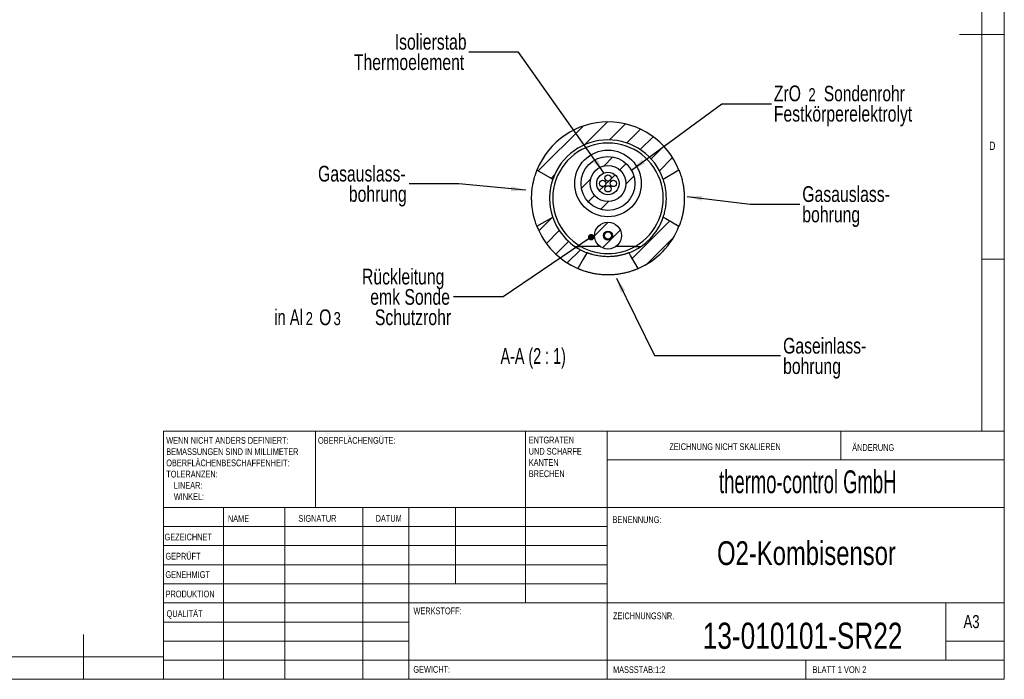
# Model space of a CAD drawing. Header units: millimetres. Extents: x 5 to 415, y 5 to 292.
# Tile 2 of 3: x 196 to 415, y 5 to 152. Entities that reach past the tile are written whole.
import ezdxf

# ---------------------------------------------------------------- set-up
doc = ezdxf.new("R2010")
doc.units = ezdxf.units.MM
doc.styles.add('SLDTEXTSTYLE0', font='TXT', dxfattribs={"width": 0.75})
doc.styles.add('SLDTEXTSTYLE1', font='TXT', dxfattribs={"width": 0.605})
doc.styles.add('SLDTEXTSTYLE2', font='TXT', dxfattribs={"width": 0.692308})
doc.styles.add('SLDTEXTSTYLE3', font='TXT', dxfattribs={"width": 0.681818})
doc.styles.add('SLDTEXTSTYLE4', font='TXT', dxfattribs={"width": 0.7})
doc.dimstyles.new('SLDDIMSTYLE0', dxfattribs={"dimtxt": 0.18, "dimasz": 3.302, "dimexe": 0, "dimexo": 0.0625, "dimgap": 0, "dimtad": 0, "dimtih": 1, "dimtoh": 1, "dimdec": 0, "dimrnd": 1e-09, "dimzin": 0, "dimdsep": 46, "dimtxsty": 'Standard', "dimsah": 1, "dimcen": 0.09, "dimadec": 0, "dimazin": 0, "dimtfac": 3.302, "dimtdec": 0, "dimtofl": 0, "dimtmove": 0, "dimatfit": 3, "dimfxl": 0, "dimfrac": 2, "dimtolj": 1, "dimtzin": 0, "dimarcsym": 0})
doc.dimstyles.new('SLDDIMSTYLE3', dxfattribs={"dimtxt": 0.18, "dimasz": 1.44, "dimexe": 0, "dimexo": 0.0625, "dimgap": 0, "dimtad": 0, "dimtih": 1, "dimtoh": 1, "dimdec": 0, "dimrnd": 1e-09, "dimzin": 0, "dimdsep": 46, "dimtxsty": 'Standard', "dimblk1": 'DOT', "dimblk2": 'DOT', "dimsah": 1, "dimcen": 0.09, "dimadec": 0, "dimazin": 0, "dimtfac": 1.44, "dimtdec": 0, "dimtofl": 0, "dimtmove": 0, "dimatfit": 3, "dimldrblk": 'DOT', "dimfxl": 0, "dimfrac": 2, "dimtolj": 1, "dimtzin": 0, "dimarcsym": 0})

# ---------------------------------------------------------------- blocks, each defined once
blk = doc.blocks.new('SW_NOTE_0')
at = {"color": 0, "linetype": 'Continuous', "lineweight": 0, "char_height": 1.5, "attachment_point": 1, "style": 'SLDTEXTSTYLE0'}
for s, insert in [('ENTGRATEN', (0, 1.93)), ('UND SCHARFE', (0, -0.57)), ('KANTEN', (0, -3.07)), ('BRECHEN', (0, -5.57))]:
    blk.add_mtext(s, dxfattribs=dict(at, insert=insert))
blk = doc.blocks.new('SW_NOTE_1')
at = {"color": 0, "linetype": 'Continuous', "lineweight": 0, "char_height": 1.5, "attachment_point": 1, "style": 'SLDTEXTSTYLE0'}
for s, insert in [('WENN NICHT ANDERS DEFINIERT:', (0, 1.93)), ('BEMASSUNGEN SIND IN MILLIMETER', (0, -0.57)), ('OBERFLÄCHENBESCHAFFENHEIT:', (0, -3.07)), ('TOLERANZEN:', (0, -5.57)), ('LINEAR:', (1.69, -8.07)), ('WINKEL:', (1.69, -10.57))]:
    blk.add_mtext(s, dxfattribs=dict(at, insert=insert))
blk = doc.blocks.new('SW_NOTE_7')
at = {"color": 0, "linetype": 'Continuous', "lineweight": 0, "char_height": 3.5, "attachment_point": 3, "style": 'SLDTEXTSTYLE0'}
for s, insert in [('Isolierstab', (-0.48, 4.05)), ('Thermoelement', (-1, -0.48))]:
    blk.add_mtext(s, dxfattribs=dict(at, insert=insert))
blk = doc.blocks.new('SW_NOTE_8')
at = {"color": 0, "linetype": 'Continuous', "lineweight": 0, "char_height": 3.5, "attachment_point": 3, "style": 'SLDTEXTSTYLE0'}
for s, insert in [('Gasauslass-', (-0.78, 4.02)), ('bohrung', (-0.55, -0.5))]:
    blk.add_mtext(s, dxfattribs=dict(at, insert=insert))
blk = doc.blocks.new('SW_NOTE_9')
at = {"color": 0, "linetype": 'Continuous', "lineweight": 0, "attachment_point": 3}
for s, insert, char_height, style in [('Rückleitung', (-2.02, 6.23), 3.5, 'SLDTEXTSTYLE0'), ('emk Sonde', (-0.77, 1.71), 3.5, 'SLDTEXTSTYLE0'), ('in Al', (-33.53, -2.82), 3.5, 'SLDTEXTSTYLE4'), ('2', (-31.28, -3.41), 2.91, 'SLDTEXTSTYLE0'), ('O', (-27.18, -2.82), 3.5, 'SLDTEXTSTYLE0'), ('3', (-25.08, -3.41), 2.91, 'SLDTEXTSTYLE0'), ('Schutzrohr', (-0.52, -2.82), 3.5, 'SLDTEXTSTYLE0')]:
    blk.add_mtext(s, dxfattribs=dict(at, insert=insert, char_height=char_height, style=style))
blk = doc.blocks.new('_DOT')
at = {"color": 0, "linetype": 'ByBlock', "lineweight": -2}
blk.add_line((-0.5, 0), (-1, 0), dxfattribs=at)
at = {"color": 0, "linetype": 'ByBlock', "const_width": 0.5}
blk.add_lwpolyline([(-0.25, 0, 1), (0.25, 0, 1)], format="xyb", close=True, dxfattribs=at)
blk = doc.blocks.new('SW_NOTE_10')
at = {"color": 0, "linetype": 'Continuous', "lineweight": 0, "char_height": 3.5, "attachment_point": 1, "style": 'SLDTEXTSTYLE0'}
for s, insert in [('Gaseinlass-', (0.58, 3.94)), ('bohrung', (0.58, -0.59))]:
    blk.add_mtext(s, dxfattribs=dict(at, insert=insert))
blk = doc.blocks.new('SW_NOTE_11')
at = {"color": 0, "linetype": 'Continuous', "lineweight": 0, "char_height": 3.5, "attachment_point": 1, "style": 'SLDTEXTSTYLE0'}
for s, insert in [('Gasauslass-', (0.58, 4.01)), ('bohrung', (0.58, -0.52))]:
    blk.add_mtext(s, dxfattribs=dict(at, insert=insert))
blk = doc.blocks.new('SW_NOTE_12')
at = {"color": 0, "linetype": 'Continuous', "lineweight": 0, "attachment_point": 1, "style": 'SLDTEXTSTYLE0'}
for s, insert, char_height in [('ZrO', (0.52, 4.07), 3.5), ('2', (8.22, 3.48), 2.91), ('Sondenrohr', (11.66, 4.01), 3.44), ('Festkörperelektrolyt', (0.52, -0.46), 3.5)]:
    blk.add_mtext(s, dxfattribs=dict(at, insert=insert, char_height=char_height))
blk = doc.blocks.new('SW_NOTE_14')
at = {"color": 0, "linetype": 'Continuous', "lineweight": 0, "char_height": 3.5, "attachment_point": 1, "style": 'SLDTEXTSTYLE0'}
for s, insert in [('Keramische', (0.51, 8.58)), ('Anschlussklemme', (0.51, 4.06)), ('EMK Thermoelemenet', (0.51, -0.47)), ('Typ S, DIN EN 60584-1, Klasse 1', (0.51, -4.99))]:
    blk.add_mtext(s, dxfattribs=dict(at, insert=insert))

msp = doc.modelspace()

# ---------------------------------------------------------------- hatches: boundary and pattern name
at = {"linetype": 'Continuous', "lineweight": 18}
h = msp.add_hatch(dxfattribs=at)
h.set_pattern_fill('ANSI31', angle=3e-322, style=0)
edge = h.paths.add_edge_path(flags=0)
edge.add_spline(control_points=[(339.0491, 116.2735), (340.2205, 116.9499), (341.3918, 117.6263), (342.5632, 118.3027)], knot_values=[0.01591925, 0.01591925, 0.01591925, 0.01591925, 0.01793609, 0.01793609, 0.01793609, 0.01793609], weights=[1, 1, 1, 1], degree=3, periodic=0)
edge.add_arc((326.7506, 112.0609), 17, 21.541048, 158.458952)
edge.add_spline(control_points=[(310.938, 118.3027), (311.9241, 117.7333), (312.9102, 117.1639), (313.8962, 116.5944), (314.0815, 116.4874), (314.2668, 116.3805), (314.4521, 116.2735)], knot_values=[0.00562605, 0.00562605, 0.00562605, 0.00562605, 0.00733408, 0.00733408, 0.00733408, 0.00765501, 0.00765501, 0.00765501, 0.00765501], weights=[1, 1, 1, 1, 1, 1, 1], degree=3, periodic=0)
edge.add_arc((326.7506, 112.0609), 13, 18.907761, 161.092239, ccw=False)
h = msp.add_hatch(dxfattribs=at)
h.set_pattern_fill('ANSI35', style=0)
edge = h.paths.add_edge_path(flags=0)
edge.add_arc((326.7506, 115.3609), 6, 0, 360)
edge = h.paths.add_edge_path(flags=0)
edge.add_arc((326.7506, 115.3609), 4, 0, 360)
h = msp.add_hatch(dxfattribs=at)
h.set_pattern_fill('ANSI31', style=0)
edge = h.paths.add_edge_path(flags=0)
edge.add_arc((326.7506, 115.3609), 2.5, 0, 360)
edge = h.paths.add_edge_path(flags=0)
edge.add_arc((325.5506, 115.3609), 0.7, 0, 360)
edge = h.paths.add_edge_path(flags=0)
edge.add_arc((326.7506, 114.1609), 0.7, 0, 360)
edge = h.paths.add_edge_path(flags=0)
edge.add_arc((327.9506, 115.3609), 0.7, 0, 360)
edge = h.paths.add_edge_path(flags=0)
edge.add_arc((326.7506, 116.5609), 0.7, 0, 360)
h = msp.add_hatch(dxfattribs=at)
h.set_pattern_fill('ANSI31', angle=3e-322, style=0)
edge = h.paths.add_edge_path(flags=0)
edge.add_arc((326.7506, 112.0609), 13, 198.907761, 248.849892, ccw=False)
edge.add_spline(control_points=[(314.4521, 107.8483), (313.2807, 107.1718), (312.1094, 106.4954), (310.938, 105.819)], knot_values=[0.01592033, 0.01592033, 0.01592033, 0.01592033, 0.01793715, 0.01793715, 0.01793715, 0.01793715], weights=[1, 1, 1, 1], degree=3, periodic=0)
edge.add_arc((326.7506, 112.0609), 17, 201.541048, 246.756332)
edge.add_spline(control_points=[(320.0417, 96.4407), (320.4396, 97.1299), (320.8375, 97.8191), (321.2355, 98.5084), (321.5103, 98.9844), (321.7852, 99.4605), (322.06, 99.9366)], knot_values=[0.01758577, 0.01758577, 0.01758577, 0.01758577, 0.01877955, 0.01877955, 0.01877955, 0.01960413, 0.01960413, 0.01960413, 0.01960413], weights=[1, 1, 1, 1, 1, 1, 1], degree=3, periodic=0)
h = msp.add_hatch(dxfattribs=at)
h.set_pattern_fill('ANSI31', angle=3e-322, style=0)
edge = h.paths.add_edge_path(flags=0)
edge.add_spline(control_points=[(331.4412, 99.9366), (331.5592, 99.7322), (331.6772, 99.5278), (331.7952, 99.3234), (332.3499, 98.3625), (332.9047, 97.4016), (333.4595, 96.4407)], knot_values=[0.0038498, 0.0038498, 0.0038498, 0.0038498, 0.00420381, 0.00420381, 0.00420381, 0.00586816, 0.00586816, 0.00586816, 0.00586816], weights=[1, 1, 1, 1, 1, 1, 1], degree=3, periodic=0)
edge.add_arc((326.7506, 112.0609), 17, 293.243668, 338.458952)
edge.add_spline(control_points=[(342.5632, 105.819), (341.5785, 106.3876), (340.5937, 106.9563), (339.609, 107.525), (339.4223, 107.6327), (339.2357, 107.7405), (339.0491, 107.8483)], knot_values=[0.00562495, 0.00562495, 0.00562495, 0.00562495, 0.00733068, 0.00733068, 0.00733068, 0.00765391, 0.00765391, 0.00765391, 0.00765391], weights=[1, 1, 1, 1, 1, 1, 1], degree=3, periodic=0)
edge.add_arc((326.7506, 112.0609), 13, 291.150108, 341.092239, ccw=False)
h = msp.add_hatch(dxfattribs=at)
h.set_pattern_fill('ANSI31', style=0)
edge = h.paths.add_edge_path(flags=0)
edge.add_arc((326.7506, 103.7609), 3, 0, 360)
edge = h.paths.add_edge_path(flags=0)
edge.add_arc((326.7506, 103.7609), 1, 0, 360)
h = msp.add_hatch(dxfattribs=at)
h.set_pattern_fill('ANSI31', style=0)
edge = h.paths.add_edge_path(flags=0)
edge.add_arc((326.7506, 103.7609), 0.8, 0, 360)

# ---------------------------------------------------------------- linework, layer by layer
at = {"color": 7, "linetype": 'Continuous', "lineweight": 18}
for p, q in [((415, 5), (415, 292)), ((410, 287), (410, 60.25)), ((415, 148.5), (405, 148.5)), ((410, 98.5), (415, 98.5)), ((227.8, 60.25), (415, 60.25)), ((227.8, 60.25), (227.8, 5)), ((261.6, 43.25), (261.6, 60.25)), ((308.4, 60.25), (308.4, 22)), ((326.6, 60.25), (326.6, 5)), ((378.6, 53.875), (378.6, 60.25)), ((415, 53.875), (326.6, 53.875)), ((415, 43.25), (227.8, 43.25)), ((241.1444, 43.25), (241.1444, 5)), ((254.791, 43.25), (254.791, 5)), ((272.1989, 43.25), (272.1989, 5)), ((282.4, 5), (282.4, 43.25)), ((292.8, 26.25), (292.8, 43.25)), ((326.6, 39), (227.8, 39)), ((326.6, 34.75), (227.8, 34.75)), ((326.6, 30.5), (227.8, 30.5)), ((326.6, 26.25), (227.8, 26.25)), ((282.4, 22), (227.8, 22)), ((282.4, 22), (415, 22)), ((402, 9.25), (402, 22)), ((282.4, 17.7499), (227.8, 17.7499)), ((210, 5), (210, 15)), ((282.4, 13.5), (227.8, 13.5)), ((415, 13.5), (402, 13.5)), ((10, 10), (227.8, 10)), ((227.8, 9.25), (415, 9.25)), ((370.8, 5), (370.8, 9.25)), ((5, 5), (415, 5))]:
    msp.add_line(p, q, dxfattribs=at)
at = {"color": 7, "linetype": 'Continuous', "lineweight": 25}
for p, q in [((342.5632, 118.3027), (339.0491, 116.2735)), ((310.938, 105.819), (314.4521, 107.8483)), ((324.9559, 101.3569), (320.6913, 101.3569)), ((332.8099, 101.3569), (328.5453, 101.3569)), ((332.8365, 101.3569), (334.1279, 101.3569))]:
    msp.add_line(p, q, dxfattribs=at)
at = {"color": 7, "linetype": 'Continuous', "lineweight": 25, "flags": 128}
for points in [[(314.4521, 116.2735), (313.8962, 116.5944), (310.938, 118.3027)], [(339.0491, 107.8483), (339.609, 107.525), (342.5632, 105.819)], [(322.06, 99.9366), (321.2355, 98.5084), (320.0417, 96.4407)], [(333.4595, 96.4407), (331.7952, 99.3234), (331.4412, 99.9366)]]:
    msp.add_lwpolyline(points, dxfattribs=at)
at = {"color": 7, "linetype": 'Continuous', "lineweight": 25}
for centre, radius in [((326.7506, 115.3609), 7.4162), ((326.7506, 115.3609), 6), ((326.7506, 115.3609), 4), ((326.7506, 115.3609), 2.5), ((326.7506, 116.5609), 0.7), ((325.5506, 115.3609), 0.7), ((326.7506, 114.1609), 0.7), ((327.9506, 115.3609), 0.7), ((326.7506, 103.7609), 3), ((326.7506, 103.7609), 1), ((326.7506, 103.7609), 0.8)]:
    msp.add_circle(centre, radius, dxfattribs=at)
for radius, start, end in [(17, 21.541048, 158.458952), (13, 18.907761, 161.092239), (12.3, 299.513288, 240.486712), (13, 198.907761, 248.849892), (13, 291.150108, 341.092239), (17, 201.541048, 246.756332), (17, 293.243668, 338.458952), (12.3, 240.486712, 299.513288)]:
    msp.add_arc((326.7506, 112.0609), radius, start, end, dxfattribs=at)
for points, knots in [([(310.9373, 105.8206), (310.9371, 105.8213), (310.9365, 105.8227), (310.9156, 105.8759), (310.8475, 106.0493), (310.7, 106.4517), (310.5385, 106.9359), (310.3977, 107.4094), (310.2899, 107.8059), (310.1847, 108.2347), (310.0842, 108.6972), (309.9904, 109.1995), (309.8868, 109.8678), (309.8105, 110.5633), (309.7666, 111.2625), (309.7457, 111.9289), (309.7555, 112.7346), (309.8124, 113.5818), (309.8987, 114.3338), (309.9918, 114.9329), (310.0898, 115.4503), (310.2197, 116.0468), (310.3891, 116.6953), (310.5833, 117.3267), (310.7535, 117.819), (310.8795, 118.1558), (310.9344, 118.2936), (310.9365, 118.2991), (310.9371, 118.3005)], [0, 0, 0, 0, 0.01674409, 0.03843966, 0.09616732, 0.1538986, 0.21124994, 0.24080617, 0.27036058, 0.2985864, 0.32680955, 0.35606013, 0.38530666, 0.43557539, 0.46169964, 0.48782256, 0.53179416, 0.5771176, 0.61190281, 0.64725482, 0.67450648, 0.70176088, 0.75797839, 0.81010171, 0.86348511, 0.92125923, 0.97902923, 1, 1, 1, 1]), ([(314.4514, 116.2716), (314.4513, 116.2712), (314.4509, 116.2702), (314.4339, 116.2202), (314.3969, 116.1102), (314.3418, 115.9378), (314.2931, 115.7785), (314.2376, 115.5878), (314.1791, 115.3739), (314.1202, 115.1418), (314.0622, 114.8943), (314.0043, 114.6222), (313.9486, 114.328), (313.8968, 114.0144), (313.8504, 113.6812), (313.8107, 113.3271), (313.7811, 112.9742), (313.7617, 112.63), (313.7513, 112.2965), (313.7495, 111.9564), (313.7565, 111.626), (313.7711, 111.31), (313.7921, 111.0089), (313.8197, 110.7117), (313.8533, 110.4213), (313.8922, 110.1408), (313.9355, 109.8707), (313.9825, 109.6118), (314.0333, 109.3605), (314.0868, 109.1199), (314.1421, 108.8919), (314.1966, 108.6826), (314.2502, 108.4898), (314.301, 108.3168), (314.3475, 108.1659), (314.3873, 108.0417), (314.4228, 107.9342), (314.4483, 107.8592), (314.45, 107.8542), (314.4508, 107.8519)], [0, 0, 0, 0, 0.02041532, 0.04827763, 0.10530053, 0.13352466, 0.16194113, 0.19096713, 0.22020667, 0.24632915, 0.27261646, 0.29944243, 0.32646533, 0.35309489, 0.37994282, 0.40752673, 0.43538612, 0.4590529, 0.48290838, 0.50737225, 0.53205012, 0.55400495, 0.57610918, 0.59866945, 0.62138026, 0.64403606, 0.66682942, 0.69003295, 0.71336893, 0.73834818, 0.76347715, 0.78905854, 0.81478941, 0.8422249, 0.8698382, 0.89800736, 0.92636772, 0.96653023, 1, 1, 1, 1]), ([(339.0518, 107.8562), (339.0558, 107.8677), (339.0634, 107.8894), (339.1378, 108.1133), (339.2377, 108.4378), (339.3608, 108.8871), (339.4874, 109.4347), (339.6043, 110.077), (339.6915, 110.7572), (339.7432, 111.4672), (339.7561, 112.1417), (339.7347, 112.7965), (339.6858, 113.4019), (339.6128, 113.9757), (339.5234, 114.4982), (339.4241, 114.9676), (339.3189, 115.3916), (339.2153, 115.7582), (339.1255, 116.0463), (339.0613, 116.2382), (339.0533, 116.2615), (339.0492, 116.2733)], [0, 0, 0, 0, 0.06436214, 0.1212614, 0.17979547, 0.23691262, 0.29579545, 0.35080948, 0.40780883, 0.45691923, 0.50777434, 0.55226299, 0.59804409, 0.64272173, 0.68849824, 0.73365557, 0.77973271, 0.83213926, 0.88583283, 0.94263125, 1, 1, 1, 1]), ([(342.5656, 118.2966), (342.5699, 118.2861), (342.5789, 118.2641), (342.6706, 118.0263), (342.8208, 117.6152), (342.9961, 117.0816), (343.1627, 116.5039), (343.3067, 115.9361), (343.4192, 115.4141), (343.5294, 114.816), (343.6314, 114.1317), (343.7205, 113.2145), (343.7578, 112.2589), (343.743, 111.315), (343.6776, 110.414), (343.5733, 109.564), (343.4347, 108.7691), (343.2679, 108.0153), (343.0859, 107.3381), (342.8986, 106.7364), (342.7332, 106.2622), (342.6244, 105.9754), (342.5707, 105.8375), (342.5667, 105.8277), (342.5648, 105.8231)], [0, 0, 0, 0, 0.04869221, 0.10224183, 0.16007435, 0.21790257, 0.25678033, 0.29578839, 0.3346384, 0.35281392, 0.39869222, 0.44454668, 0.49055793, 0.53656598, 0.57982326, 0.62309757, 0.66813987, 0.71320296, 0.76368105, 0.81417373, 0.87041965, 0.9266649, 0.96576319, 1, 1, 1, 1]), ([(319.3733, 101.3569), (319.3738, 101.3569), (319.3764, 101.3569), (319.4243, 101.3569), (319.5665, 101.3569), (319.783, 101.3569), (320.107, 101.3569), (320.405, 101.3569), (320.6304, 101.3569), (320.6647, 101.3569)], [0, 0, 0, 0, 0.04058908, 0.20529461, 0.37474707, 0.54122906, 0.71140197, 0.95605137, 1, 1, 1, 1]), ([(331.4412, 99.9366), (331.4407, 99.9364), (331.4387, 99.9356), (331.4136, 99.9259), (331.3467, 99.9003), (331.2441, 99.8619), (331.1072, 99.8122), (330.9378, 99.7531), (330.7332, 99.6852), (330.4963, 99.6113), (330.228, 99.5334), (329.93, 99.4543), (329.5984, 99.375), (329.2477, 99.3012), (328.8813, 99.2349), (328.5046, 99.1777), (328.1039, 99.1293), (327.5904, 99.0837), (326.9518, 99.0553), (326.2286, 99.0649), (325.538, 99.112), (324.8977, 99.1884), (324.2946, 99.2904), (323.7192, 99.4149), (323.2855, 99.5291), (322.9684, 99.6225), (322.6871, 99.7109), (322.4591, 99.789), (322.2868, 99.851), (322.1819, 99.89), (322.1065, 99.9186), (322.0663, 99.9342), (322.0619, 99.9359), (322.06, 99.9366)], [0, 0, 0, 0, 0.01021142, 0.03916142, 0.06832049, 0.09790767, 0.12633893, 0.15516896, 0.18420139, 0.21365183, 0.24224937, 0.27129323, 0.30057079, 0.33034491, 0.35713132, 0.38440362, 0.41193499, 0.44001866, 0.4868956, 0.53498234, 0.57805727, 0.62200432, 0.66676775, 0.71231349, 0.76445738, 0.79088072, 0.81763617, 0.86944081, 0.89565798, 0.92218053, 0.95083345, 0.97968818, 1, 1, 1, 1]), ([(320.0417, 96.4407), (320.0417, 96.4406), (320.0423, 96.4404), (320.0573, 96.4339), (320.1206, 96.4069), (320.2456, 96.3543), (320.4276, 96.28), (320.6997, 96.1731), (321.0767, 96.0324), (321.528, 95.8809), (321.904, 95.7656), (322.1966, 95.6809), (322.6439, 95.5615), (323.1382, 95.4455), (323.6685, 95.3407), (324.1613, 95.2564), (324.7363, 95.1763), (325.3437, 95.1157), (326.0707, 95.0687), (326.9249, 95.0514), (327.7621, 95.0854), (328.5566, 95.1522), (329.1526, 95.227), (329.7249, 95.3212), (330.1464, 95.4017), (330.5543, 95.4902), (330.9417, 95.5841), (331.2972, 95.6789), (331.6635, 95.7847), (332.0302, 95.8998), (332.356, 96.0106), (332.6207, 96.1059), (332.8337, 96.186), (333.047, 96.2693), (333.2379, 96.3469), (333.3642, 96.4), (333.4433, 96.4337), (333.4534, 96.438), (333.4595, 96.4407)], [0, 0, 0, 0, 0.00246817, 0.02627387, 0.05019599, 0.08415141, 0.11844139, 0.13981517, 0.19022727, 0.23438097, 0.24953638, 0.27148448, 0.29353205, 0.33378026, 0.35643821, 0.3781008, 0.40878697, 0.43988033, 0.46248821, 0.50734869, 0.55318452, 0.57412185, 0.6165046, 0.63797592, 0.66035623, 0.68286674, 0.70562941, 0.72851184, 0.7497115, 0.77961755, 0.80975814, 0.83150471, 0.85504565, 0.8786949, 0.9122399, 0.94610537, 0.96766081, 1, 1, 1, 1])]:
    msp.add_open_spline(points, degree=3, knots=knots, dxfattribs=at)

# ---------------------------------------------------------------- block references
at = {"color": 7, "linetype": 'Continuous', "lineweight": 0}
for name, p in [('SW_NOTE_7', (295.7443, 144.591)), ('SW_NOTE_12', (363.1562, 133.0866)), ('SW_NOTE_14', (137.589, 123.0496)), ('SW_NOTE_8', (282.4808, 115.2716)), ('SW_NOTE_11', (369.4389, 110.7341)), ('SW_NOTE_9', (292.3412, 90.1466)), ('SW_NOTE_10', (365.1632, 77.0517)), ('SW_NOTE_1', (228.3937, 56.9874)), ('SW_NOTE_0', (309.1092, 57.0695))]:
    msp.add_blockref(name, p, dxfattribs=at)

# ---------------------------------------------------------------- texts
for s, insert, char_height, attachment_point, style in [('D', (411.6667, 124.668), 1.8521, 1, 'SLDTEXTSTYLE0'), ('A-A (2 : 1)', (310.0932, 78.7067), 3.5, 2, 'SLDTEXTSTYLE3'), ('OBERFLÄCHENGÜTE:', (262.1713, 58.9193), 1.5, 1, 'SLDTEXTSTYLE0'), ('ZEICHNUNG NICHT SKALIEREN', (340.4146, 57.533), 1.5, 1, 'SLDTEXTSTYLE0'), ('ÄNDERUNG', (381.1276, 57.3349), 1.5, 1, 'SLDTEXTSTYLE0'), ('thermo-control GmbH', (371.2367, 51.5012), 5.08, 2, 'SLDTEXTSTYLE1'), ('NAME', (242.1222, 41.5015), 1.5, 1, 'SLDTEXTSTYLE0'), ('SIGNATUR', (257.8336, 41.5618), 1.5, 1, 'SLDTEXTSTYLE0'), ('DATUM', (275.0147, 41.5762), 1.5, 1, 'SLDTEXTSTYLE0'), ('BENENNUNG:', (327.7562, 41.2783), 1.5, 1, 'SLDTEXTSTYLE0'), ('GEZEICHNET', (228.0121, 37.4297), 1.5, 1, 'SLDTEXTSTYLE0'), ('O2-Kombisensor', (370.9434, 35.729), 5.291667, 2, 'SLDTEXTSTYLE0'), ('GEPRÜFT', (228.2105, 33.1544), 1.5, 1, 'SLDTEXTSTYLE0'), ('GENEHMIGT', (228.2017, 29.0643), 1.5, 1, 'SLDTEXTSTYLE0'), ('PRODUKTION', (228.2552, 24.7337), 1.5, 1, 'SLDTEXTSTYLE0'), ('QUALITÄT', (228.469, 20.3496), 1.5, 1, 'SLDTEXTSTYLE0'), ('WERKSTOFF:', (283.4459, 20.9861), 1.5, 1, 'SLDTEXTSTYLE0'), ('ZEICHNUNGSNR.', (327.874, 19.8686), 1.5, 1, 'SLDTEXTSTYLE0'), ('13-010101-SR22', (370.0865, 17.6051), 5.820833, 2, 'SLDTEXTSTYLE0'), ('A3', (405.921, 19.3004), 2.91042, 1, 'SLDTEXTSTYLE0'), ('GEWICHT:', (283.4178, 7.9493), 1.4986, 1, 'SLDTEXTSTYLE0'), ('MASSSTAB:1:2', (327.874, 7.9001), 1.5, 1, 'SLDTEXTSTYLE0'), ('BLATT 1 VON 2', (372.2783, 7.9001), 1.5, 1, 'SLDTEXTSTYLE2')]:
    msp.add_mtext(s, dxfattribs=dict(at, insert=insert, char_height=char_height, attachment_point=attachment_point, style=style))

# ---------------------------------------------------------------- leaders
for points, dimstyle in [([(325.8495, 117.6928), (306.7983, 144.591), (295.7443, 144.591)], 'SLDDIMSTYLE0'), ([(331.9845, 118.2945), (352.1022, 133.0866), (363.1562, 133.0866)], 'SLDDIMSTYLE0'), ([(308.4563, 113.8556), (293.5348, 115.2716), (282.4808, 115.2716)], 'SLDDIMSTYLE0'), ([(344.4088, 112.4526), (358.3849, 110.7341), (369.4389, 110.7341)], 'SLDDIMSTYLE0'), ([(323.0077, 103.389), (303.3954, 90.1466), (292.3412, 90.1466)], 'SLDDIMSTYLE3'), ([(328.65, 94.3165), (337.1247, 77.0517), (365.1632, 77.0517)], 'SLDDIMSTYLE0')]:
    msp.add_leader(points, dimstyle=dimstyle, dxfattribs=at)

doc.saveas('drawing.dxf')
